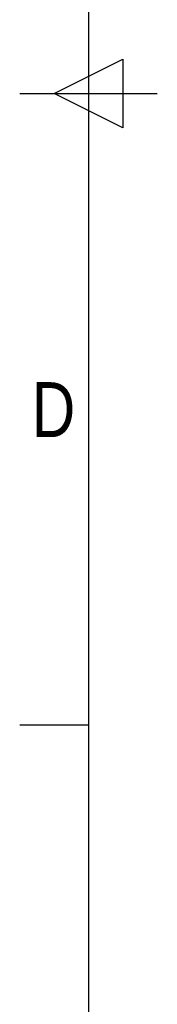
# Model space of a CAD drawing. Header units: millimetres. Extents: x 0 to 420, y 0 to 297.
# Tile 2 of 77: x 0 to 10, y 80 to 154. Entities that reach past the tile are written whole.
import ezdxf

# ---------------------------------------------------------------- set-up
doc = ezdxf.new("R2010")
doc.units = ezdxf.units.MM
doc.layers.add('CARTIGLIO', color=140, linetype='Continuous')
doc.styles.add('SLDTEXTSTYLE2', font='TXT', dxfattribs={"width": 0.821468})

msp = doc.modelspace()

# ---------------------------------------------------------------- linework, layer by layer
at = {"layer": 'CARTIGLIO', "linetype": 'Continuous'}
for p, q in [((5.18012, 291.82257), (5.18012, 5.171)), ((2.59301, 148.49679), (7.76722, 151.08389)), ((7.76722, 151.08389), (7.76722, 145.90968)), ((0.0059, 148.49679), (10.35433, 148.49679)), ((7.76722, 145.90968), (2.59301, 148.49679)), ((5.18012, 100.894), (0.0059, 100.894))]:
    msp.add_line(p, q, dxfattribs=at)

# ---------------------------------------------------------------- texts
at = {"layer": 'CARTIGLIO', "insert": (2.54404, 126.74857), "char_height": 4.13937, "attachment_point": 2, "style": 'SLDTEXTSTYLE2'}
msp.add_mtext('D', dxfattribs=at)

doc.saveas('drawing.dxf')
